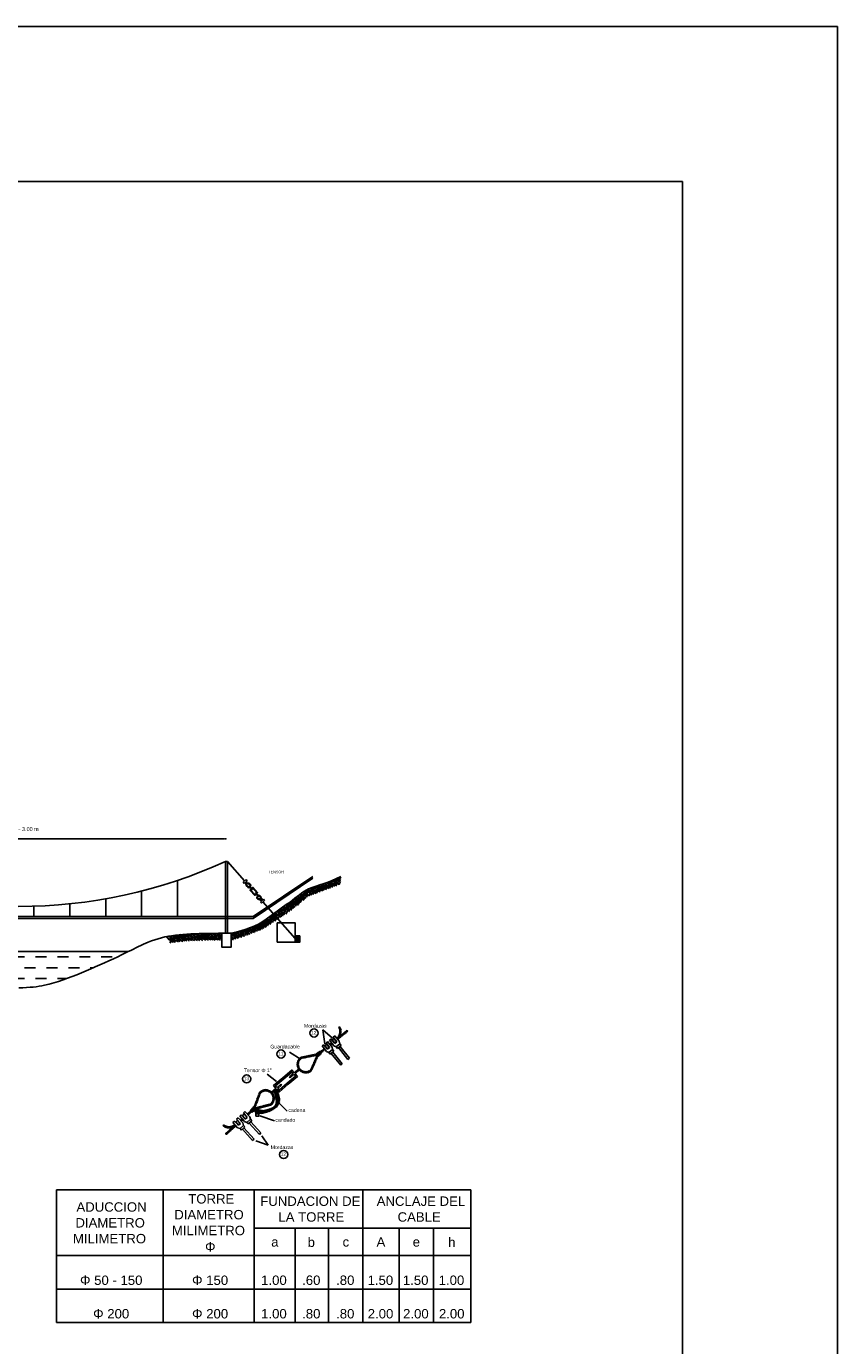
# Model space of a CAD drawing. Header units: metres. Extents: x 2644 to 4131, y 3282 to 4383.
# Tile 35 of 53: x 3026 to 3037, y 4366 to 4383. Entities that reach past the tile are written whole.
import ezdxf

# ---------------------------------------------------------------- set-up
doc = ezdxf.new("R2010")
doc.units = ezdxf.units.M
doc.layers.add('Dibujo', color=7, linetype='Continuous')
doc.styles.get("Standard").update_dxf_attribs({"font": 'arial.ttf'})
doc.dimstyles.new('gestion', dxfattribs={"dimscale": 0, "dimtxt": 0.025, "dimasz": 0.025, "dimexe": 0.02, "dimexo": 0.07, "dimgap": 0.01, "dimtad": 2, "dimtih": 1, "dimtoh": 1, "dimzin": 0, "dimdsep": 46, "dimtxsty": 'Standard', "dimblk": 'DOT', "dimcen": 0, "dimse1": 1, "dimse2": 1, "dimadec": 0, "dimazin": 0, "dimtm": 1e-09, "dimtfac": 1, "dimtix": 1, "dimtmove": 1, "dimatfit": 0, "dimldrblk": 'DOTSMALL', "dimfxl": 1, "dimtolj": 1, "dimtzin": 0, "dimarcsym": 2})

# ---------------------------------------------------------------- blocks, each defined once
blk = doc.blocks.new('_Dot')
at = {"color": 0, "linetype": 'ByBlock', "lineweight": -2}
blk.add_line((-0.5, 0), (-1, 0), dxfattribs=at)
at = {"color": 0, "linetype": 'ByBlock', "const_width": 0.5}
blk.add_lwpolyline([(-0.25, 0, 1), (0.25, 0, 1)], format="xyb", close=True, dxfattribs=at)
blk = doc.blocks.new('*D425')
at = {"color": 0, "lineweight": -2, "transparency": 16777216}
blk.add_line((3023.584, 4372.492), (3028.869, 4372.492), dxfattribs=at)
at = {"layer": 'Defpoints', "color": 0, "transparency": 16777216}
for p in [(3028.894, 4372.492), (3023.559, 4371.491), (3028.894, 4371.491)]:
    blk.add_point(p, dxfattribs=at)
at = {"color": 0, "lineweight": -2, "transparency": 16777216, "xscale": 0.025, "yscale": 0.025, "zscale": 0.025, "rotation": 180}
blk.add_blockref('_Dot', (3023.559, 4372.492), dxfattribs=at)
at = {"color": 0, "lineweight": -2, "transparency": 16777216, "xscale": 0.025, "yscale": 0.025, "zscale": 0.025}
blk.add_blockref('_Dot', (3028.894, 4372.492), dxfattribs=at)
at = {"color": 0, "transparency": 16777216, "insert": (3026.227, 4372.618), "char_height": 0.05, "attachment_point": 5}
blk.add_mtext('\\A1; 50.00 +- 3.00 m', dxfattribs=at)
blk = doc.blocks.new('_DotSmall')
at = {"color": 0, "linetype": 'ByBlock', "const_width": 0.5}
blk.add_lwpolyline([(-0.0625, 0, 1), (0.0625, 0, 1)], format="xyb", close=True, dxfattribs=at)

msp = doc.modelspace()

# ---------------------------------------------------------------- hatches: boundary and pattern name
at = {"transparency": 33554687}
h = msp.add_hatch(dxfattribs=at)
h.set_pattern_fill('EARTH', color=256, scale=0.008891, angle=241)
h.set_pattern_definition([(241, (2103.495723, 3354.448773), (0.0220079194, -0.0767507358), [0.056458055, -0.056458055]), (241, (2103.51424, 3354.43851), (0.0220079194, -0.0767507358), [0.056458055, -0.056458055]), (241, (2103.53276, 3354.428244), (0.0220079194, -0.0767507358), [0.056458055, -0.056458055]), (331, (2103.53551, 3354.41865), (0.0767507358, 0.0220079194), [0.056458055, -0.056458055]), (331, (2103.525245, 3354.400133), (0.0767507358, 0.0220079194), [0.056458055, -0.056458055]), (331, (2103.51498, 3354.381616), (0.0767507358, 0.0220079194), [0.056458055, -0.056458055])])
h.paths.add_polyline_path([(3030.063, 4371.791), (3030.064, 4371.791), (3030.065, 4371.792)], flags=16)
h.paths.add_polyline_path([(3030.073, 4371.795), (3030.074, 4371.795), (3030.075, 4371.796)], flags=17)
h.paths.add_polyline_path([(3030.076, 4371.796), (3030.077, 4371.796), (3030.078, 4371.797)], flags=17)
h.paths.add_polyline_path([(3030.07, 4371.794), (3030.071, 4371.794), (3030.071, 4371.794)], flags=17)
h.paths.add_polyline_path([(3030.079, 4371.797), (3030.08, 4371.798), (3030.081, 4371.798)], flags=17)
h.paths.add_polyline_path([(3030.022, 4371.774), (3030.023, 4371.774), (3030.068, 4371.793)], flags=16)
h.paths.add_polyline_path([(3030.226, 4371.851), (3030.107, 4371.809), (3030.022, 4371.774), (3030.023, 4371.774), (3030.021, 4371.774), (3030.019, 4371.773), (3030.018, 4371.772), (3030.016, 4371.771), (3030.014, 4371.771), (3030.013, 4371.77), (3030.011, 4371.769), (3030.009, 4371.769), (3030.008, 4371.768), (3030.006, 4371.767), (3030.004, 4371.766), (3030.003, 4371.766), (3030.001, 4371.765), (3029.999, 4371.764), (3029.998, 4371.763), (3029.996, 4371.763), (3029.994, 4371.762), (3029.993, 4371.762), (3029.991, 4371.761), (3029.99, 4371.761), (3029.988, 4371.76), (3029.987, 4371.76), (3029.985, 4371.759), (3029.984, 4371.759), (3029.982, 4371.759), (3029.981, 4371.759), (3029.979, 4371.758), (3029.978, 4371.758), (3029.977, 4371.758), (3029.975, 4371.758), (3029.974, 4371.758), (3029.972, 4371.758), (3029.971, 4371.758), (3029.97, 4371.758), (3029.968, 4371.758), (3029.967, 4371.758), (3029.966, 4371.758), (3029.964, 4371.758), (3029.963, 4371.758), (3029.963, 4371.758), (3029.963, 4371.847), (3029.964, 4371.847), (3029.966, 4371.848), (3029.967, 4371.848), (3029.969, 4371.849), (3029.97, 4371.85), (3029.972, 4371.85), (3029.973, 4371.851), (3029.975, 4371.851), (3029.976, 4371.852), (3029.978, 4371.852), (3029.979, 4371.853), (3029.98, 4371.854), (3029.982, 4371.854), (3029.983, 4371.855), (3029.985, 4371.855), (3029.986, 4371.856), (3029.988, 4371.856), (3029.989, 4371.857), (3029.991, 4371.857), (3029.992, 4371.858), (3029.994, 4371.859), (3029.995, 4371.859), (3029.997, 4371.86), (3029.999, 4371.86), (3030, 4371.861), (3030.002, 4371.861), (3030.003, 4371.862), (3030.005, 4371.862), (3030.006, 4371.863), (3030.008, 4371.864), (3030.009, 4371.864), (3030.011, 4371.865), (3030.012, 4371.865), (3030.014, 4371.866), (3030.015, 4371.866), (3030.017, 4371.867), (3030.018, 4371.867), (3030.02, 4371.868), (3030.021, 4371.868), (3030.023, 4371.869), (3030.024, 4371.87), (3030.026, 4371.87), (3030.028, 4371.871), (3030.029, 4371.871), (3030.031, 4371.872), (3030.032, 4371.872), (3030.034, 4371.873), (3030.035, 4371.873), (3030.037, 4371.874), (3030.038, 4371.874), (3030.04, 4371.875), (3030.041, 4371.875), (3030.043, 4371.876), (3030.045, 4371.877), (3030.046, 4371.877), (3030.048, 4371.878), (3030.049, 4371.878), (3030.051, 4371.879), (3030.052, 4371.879), (3030.054, 4371.88), (3030.056, 4371.88), (3030.057, 4371.881), (3030.059, 4371.881), (3030.06, 4371.882), (3030.062, 4371.882), (3030.063, 4371.883), (3030.065, 4371.883), (3030.067, 4371.884), (3030.068, 4371.884), (3030.07, 4371.885), (3030.071, 4371.886), (3030.073, 4371.886), (3030.074, 4371.887), (3030.076, 4371.887), (3030.078, 4371.888), (3030.079, 4371.888), (3030.081, 4371.889), (3030.082, 4371.889), (3030.084, 4371.89), (3030.086, 4371.89), (3030.087, 4371.891), (3030.089, 4371.891), (3030.09, 4371.892), (3030.092, 4371.892), (3030.094, 4371.893), (3030.095, 4371.894), (3030.097, 4371.894), (3030.098, 4371.895), (3030.1, 4371.895), (3030.102, 4371.896), (3030.103, 4371.896), (3030.105, 4371.897), (3030.106, 4371.897), (3030.108, 4371.898), (3030.11, 4371.898), (3030.111, 4371.899), (3030.113, 4371.899), (3030.115, 4371.9), (3030.116, 4371.901), (3030.118, 4371.901), (3030.119, 4371.902), (3030.121, 4371.902), (3030.123, 4371.903), (3030.124, 4371.903), (3030.126, 4371.904), (3030.127, 4371.904), (3030.129, 4371.905), (3030.131, 4371.905), (3030.132, 4371.906), (3030.134, 4371.906), (3030.136, 4371.907), (3030.137, 4371.908), (3030.139, 4371.908), (3030.14, 4371.909), (3030.142, 4371.909), (3030.144, 4371.91), (3030.145, 4371.91), (3030.147, 4371.911), (3030.149, 4371.911), (3030.15, 4371.912), (3030.152, 4371.913), (3030.154, 4371.913), (3030.155, 4371.914), (3030.157, 4371.914), (3030.158, 4371.915), (3030.16, 4371.915), (3030.162, 4371.916), (3030.163, 4371.917), (3030.165, 4371.917), (3030.167, 4371.918), (3030.168, 4371.918), (3030.17, 4371.919), (3030.172, 4371.919), (3030.173, 4371.92), (3030.175, 4371.921), (3030.177, 4371.921), (3030.178, 4371.922), (3030.18, 4371.922), (3030.182, 4371.923), (3030.183, 4371.923), (3030.185, 4371.924), (3030.187, 4371.925), (3030.188, 4371.925), (3030.19, 4371.926), (3030.192, 4371.926), (3030.193, 4371.927), (3030.195, 4371.928), (3030.196, 4371.928), (3030.198, 4371.929), (3030.2, 4371.929), (3030.201, 4371.93), (3030.203, 4371.931), (3030.205, 4371.931), (3030.206, 4371.932), (3030.208, 4371.932), (3030.21, 4371.933), (3030.211, 4371.934), (3030.213, 4371.934), (3030.215, 4371.935), (3030.216, 4371.935), (3030.218, 4371.936), (3030.22, 4371.937), (3030.221, 4371.937), (3030.223, 4371.938), (3030.225, 4371.939), (3030.226, 4371.939), (3030.228, 4371.94), (3030.23, 4371.941), (3030.232, 4371.941), (3030.233, 4371.942), (3030.235, 4371.942), (3030.237, 4371.943), (3030.238, 4371.944), (3030.24, 4371.944), (3030.242, 4371.945), (3030.243, 4371.946), (3030.245, 4371.946), (3030.247, 4371.947), (3030.248, 4371.948), (3030.25, 4371.948), (3030.252, 4371.949), (3030.253, 4371.95), (3030.255, 4371.95), (3030.257, 4371.951), (3030.258, 4371.952), (3030.26, 4371.952), (3030.262, 4371.953), (3030.263, 4371.954), (3030.265, 4371.954), (3030.267, 4371.955), (3030.268, 4371.956), (3030.27, 4371.956), (3030.272, 4371.957), (3030.273, 4371.958), (3030.275, 4371.959), (3030.277, 4371.959), (3030.279, 4371.96), (3030.28, 4371.961), (3030.282, 4371.961), (3030.284, 4371.962), (3030.285, 4371.963), (3030.287, 4371.964), (3030.289, 4371.964), (3030.29, 4371.965), (3030.292, 4371.966), (3030.294, 4371.966), (3030.295, 4371.967), (3030.297, 4371.968), (3030.299, 4371.969), (3030.3, 4371.969), (3030.302, 4371.97), (3030.304, 4371.971), (3030.306, 4371.972), (3030.307, 4371.972), (3030.309, 4371.973), (3030.311, 4371.974), (3030.312, 4371.975), (3030.314, 4371.976), (3030.316, 4371.976), (3030.317, 4371.977), (3030.319, 4371.978), (3030.321, 4371.979), (3030.322, 4371.979), (3030.324, 4371.98), (3030.326, 4371.981), (3030.328, 4371.982), (3030.329, 4371.983), (3030.331, 4371.983), (3030.333, 4371.984), (3030.334, 4371.985), (3030.336, 4371.986), (3030.338, 4371.987), (3030.339, 4371.987), (3030.341, 4371.988), (3030.343, 4371.989), (3030.344, 4371.99), (3030.346, 4371.991), (3030.348, 4371.992), (3030.35, 4371.992), (3030.351, 4371.993), (3030.353, 4371.994), (3030.355, 4371.995), (3030.356, 4371.996), (3030.358, 4371.997), (3030.36, 4371.998), (3030.361, 4371.998), (3030.363, 4371.999), (3030.365, 4372), (3030.366, 4372.001), (3030.368, 4372.002), (3030.37, 4372.003), (3030.371, 4372.004), (3030.373, 4372.005), (3030.375, 4372.006), (3030.377, 4372.007), (3030.378, 4372.007), (3030.378, 4371.913), (3030.376, 4371.912), (3030.374, 4371.911), (3030.372, 4371.911), (3030.371, 4371.91), (3030.369, 4371.909), (3030.367, 4371.908), (3030.365, 4371.907), (3030.363, 4371.906), (3030.362, 4371.906), (3030.36, 4371.905), (3030.358, 4371.904), (3030.356, 4371.903), (3030.355, 4371.902), (3030.353, 4371.902), (3030.351, 4371.901), (3030.349, 4371.9), (3030.348, 4371.899), (3030.346, 4371.898), (3030.344, 4371.898), (3030.342, 4371.897), (3030.341, 4371.896), (3030.339, 4371.895), (3030.337, 4371.895), (3030.335, 4371.894), (3030.334, 4371.893), (3030.332, 4371.892), (3030.33, 4371.892), (3030.328, 4371.891), (3030.327, 4371.89), (3030.325, 4371.889), (3030.323, 4371.889), (3030.322, 4371.888), (3030.32, 4371.887), (3030.318, 4371.886), (3030.316, 4371.886), (3030.315, 4371.885), (3030.313, 4371.884), (3030.311, 4371.884), (3030.31, 4371.883), (3030.308, 4371.882), (3030.306, 4371.882), (3030.305, 4371.881), (3030.303, 4371.88), (3030.301, 4371.879), (3030.299, 4371.879), (3030.298, 4371.878), (3030.296, 4371.877), (3030.294, 4371.877), (3030.293, 4371.876), (3030.291, 4371.875), (3030.289, 4371.875), (3030.288, 4371.874), (3030.286, 4371.873), (3030.284, 4371.873), (3030.283, 4371.872), (3030.281, 4371.871), (3030.279, 4371.871), (3030.278, 4371.87), (3030.276, 4371.869), (3030.274, 4371.869), (3030.273, 4371.868), (3030.271, 4371.868), (3030.269, 4371.867), (3030.268, 4371.866), (3030.266, 4371.866), (3030.265, 4371.865), (3030.263, 4371.864), (3030.261, 4371.864), (3030.26, 4371.863), (3030.258, 4371.863), (3030.256, 4371.862), (3030.255, 4371.861), (3030.253, 4371.861), (3030.251, 4371.86), (3030.25, 4371.859), (3030.248, 4371.859), (3030.247, 4371.858), (3030.245, 4371.858), (3030.243, 4371.857), (3030.242, 4371.856), (3030.24, 4371.856), (3030.238, 4371.855), (3030.237, 4371.855), (3030.235, 4371.854), (3030.234, 4371.853), (3030.232, 4371.853), (3030.23, 4371.852), (3030.229, 4371.852), (3030.227, 4371.851)])
h = msp.add_hatch(dxfattribs=at)
h.set_pattern_fill('EARTH', color=256, scale=0.008891, angle=241)
h.set_pattern_definition([(241, (2103.495723, 3354.13065), (0.0220079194, -0.0767507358), [0.056458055, -0.056458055]), (241, (2103.51424, 3354.120384), (0.0220079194, -0.0767507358), [0.056458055, -0.056458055]), (241, (2103.53276, 3354.11012), (0.0220079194, -0.0767507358), [0.056458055, -0.056458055]), (331, (2103.53551, 3354.100526), (0.0767507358, 0.0220079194), [0.056458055, -0.056458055]), (331, (2103.525245, 3354.08201), (0.0767507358, 0.0220079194), [0.056458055, -0.056458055]), (331, (2103.51498, 3354.06349), (0.0767507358, 0.0220079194), [0.056458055, -0.056458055])])
edge = h.paths.add_edge_path()
edge.add_spline(control_points=[(3028.967, 4371.275), (3029.18, 4371.331), (3029.37, 4371.396), (3029.484, 4371.499), (3029.963, 4371.847)], knot_values=[0.391055, 0.391055, 0.391055, 0.391055, 0.816754, 1.425699, 1.425699, 1.425699, 1.425699], degree=3, periodic=0)
edge.add_line((3029.963, 4371.847), (3029.965, 4371.76))
edge.add_spline(control_points=[(3029.965, 4371.76), (3029.894, 4371.694), (3029.761, 4371.583), (3029.469, 4371.394), (3029.392, 4371.333), (3029.238, 4371.276), (3029.133, 4371.233), (3028.984, 4371.189)], knot_values=[0.391202, 0.391202, 0.391202, 0.391202, 0.592546, 0.592546, 0.995527, 0.995527, 1.425699, 1.425699, 1.425699, 1.425699], degree=3, periodic=0)
edge.add_line((3028.967, 4371.183), (3028.967, 4371.275))
h = msp.add_hatch(dxfattribs=at)
h.set_pattern_fill('EARTH', color=256, scale=0.008891, angle=241)
h.set_pattern_definition([(241, (2103.49479, 3353.880333), (0.0220079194, -0.0767507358), [0.056458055, -0.056458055]), (241, (2103.51331, 3353.87007), (0.0220079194, -0.0767507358), [0.056458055, -0.056458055]), (241, (2103.531825, 3353.859804), (0.0220079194, -0.0767507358), [0.056458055, -0.056458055]), (331, (2103.534576, 3353.85021), (0.0767507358, 0.0220079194), [0.056458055, -0.056458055]), (331, (2103.52431, 3353.831693), (0.0767507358, 0.0220079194), [0.056458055, -0.056458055]), (331, (2103.51405, 3353.813176), (0.0767507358, 0.0220079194), [0.056458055, -0.056458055])])
edge = h.paths.add_edge_path()
edge.add_spline(control_points=[(3028.129, 4371.231), (3028.167, 4371.239), (3028.325, 4371.265), (3028.559, 4371.272), (3028.785, 4371.274), (3028.845, 4371.275)], knot_values=[1.649805, 1.649805, 1.649805, 1.649805, 1.976795, 2.976795, 3.32699, 3.32699, 3.32699, 3.32699], degree=3, periodic=0)
edge.add_line((3028.845, 4371.275), (3028.845, 4371.186))
edge.add_spline(control_points=[(3028.845, 4371.186), (3028.755, 4371.185), (3028.67, 4371.185), (3028.511, 4371.181), (3028.438, 4371.178), (3028.302, 4371.168), (3028.241, 4371.161), (3028.182, 4371.151), (3028.181, 4371.151), (3028.18, 4371.15)], knot_values=[1.650847, 1.650847, 1.650847, 1.650847, 2.174145, 2.174145, 2.698486, 2.698486, 3.216199, 3.216199, 3.22529, 3.22529, 3.22529, 3.22529], degree=3, periodic=0)
edge.add_line((3028.18, 4371.15), (3028.129, 4371.231))
at = {"transparency": 33554531}
h = msp.add_hatch(dxfattribs=at)
h.set_pattern_fill('ANSI31', color=256, scale=0.003682)
h.set_pattern_definition([(45, (-739.733572, 156.302801), (-0.008266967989, 0.008266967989), [])])
h.paths.add_polyline_path([(3029.853, 4371.161), (3029.792, 4371.161), (3029.792, 4371.241), (3029.853, 4371.241)])
h = msp.add_hatch()
h.set_pattern_fill('DASH', color=256, scale=0.044455, angle=180)
h.set_pattern_definition([(180, (2103.49479, 3353.88033), (-0.141145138, -0.141145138), [0.141145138, -0.141145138])])
edge = h.paths.add_edge_path()
edge.add_spline(control_points=[(3026.226, 4370.572), (3026.373, 4370.575), (3026.636, 4370.605), (3027.029, 4370.761), (3027.408, 4370.925), (3027.592, 4371.017), (3027.635, 4371.038)], knot_values=[4.68403, 4.68403, 4.68403, 4.68403, 5.234078, 6.234078, 7.234078, 7.550048, 7.550048, 7.550048, 7.550048], degree=3, periodic=0)
edge.add_line((3027.635, 4371.038), (3024.816, 4371.038))
edge.add_spline(control_points=[(3024.816, 4371.038), (3024.859, 4371.017), (3025.043, 4370.925), (3025.423, 4370.761), (3025.816, 4370.605), (3026.078, 4370.575), (3026.226, 4370.572)], knot_values=[4.68403, 4.68403, 4.68403, 4.68403, 5, 6, 7, 7.550048, 7.550048, 7.550048, 7.550048], degree=3, periodic=0)

# ---------------------------------------------------------------- linework, layer by layer
for p, q in [((3028.894, 4371.275), (3028.894, 4372.201)), ((3028.894, 4372.201), (3028.918, 4372.201)), ((3028.918, 4371.275), (3028.918, 4372.201)), ((3028.918, 4372.201), (3029.139, 4371.949)), ((3029.25, 4371.491), (3030.02, 4372.009)), ((3028.272, 4371.491), (3028.272, 4371.956)), ((3029.12, 4371.932), (3029.159, 4371.967)), ((3029.133, 4371.917), (3029.12, 4371.932)), ((3029.172, 4371.952), (3029.133, 4371.917)), ((3029.159, 4371.967), (3029.172, 4371.952)), ((3029.201, 4371.871), (3029.224, 4371.847)), ((3029.21, 4371.872), (3029.229, 4371.852)), ((3029.23, 4371.841), (3029.236, 4371.833)), ((3029.235, 4371.845), (3029.242, 4371.838)), ((3029.25, 4371.467), (3030.02, 4371.985)), ((3026.885, 4371.491), (3026.885, 4371.655)), ((3027.347, 4371.491), (3027.347, 4371.72)), ((3027.809, 4371.491), (3027.809, 4371.819)), ((3029.279, 4371.785), (3029.273, 4371.792)), ((3029.285, 4371.79), (3029.278, 4371.797)), ((3029.304, 4371.758), (3029.285, 4371.778)), ((3029.313, 4371.759), (3029.291, 4371.783)), ((3029.342, 4371.678), (3029.381, 4371.713)), ((3029.356, 4371.664), (3029.342, 4371.678)), ((3029.394, 4371.698), (3029.356, 4371.664)), ((3029.375, 4371.681), (3029.792, 4371.206)), ((3029.381, 4371.713), (3029.394, 4371.698)), ((3023.204, 4371.491), (3029.25, 4371.491)), ((3026.422, 4371.491), (3026.422, 4371.624)), ((3023.204, 4371.467), (3029.25, 4371.467)), ((3024.816, 4371.038), (3027.635, 4371.038)), ((3030.175, 4369.849), (3030.148, 4370.032)), ((3030.148, 4370.032), (3030.272, 4369.922)), ((3030.302, 4369.953), (3030.283, 4369.937)), ((3030.302, 4369.953), (3030.36, 4369.884)), ((3030.159, 4369.838), (3030.14, 4369.823)), ((3030.14, 4369.823), (3030.195, 4369.751)), ((3030.159, 4369.838), (3030.208, 4369.781)), ((3030.195, 4369.845), (3030.175, 4369.829)), ((3030.211, 4369.783), (3030.175, 4369.829)), ((3030.209, 4369.878), (3030.19, 4369.863)), ((3030.19, 4369.863), (3030.235, 4369.802)), ((3030.195, 4369.845), (3030.232, 4369.8)), ((3030.235, 4369.802), (3030.208, 4369.781)), ((3030.209, 4369.878), (3030.267, 4369.809)), ((3030.252, 4369.913), (3030.233, 4369.897)), ((3030.233, 4369.897), (3030.288, 4369.825)), ((3030.252, 4369.913), (3030.301, 4369.856)), ((3030.267, 4369.809), (3030.274, 4369.775)), ((3030.288, 4369.919), (3030.268, 4369.903)), ((3030.304, 4369.858), (3030.268, 4369.903)), ((3030.283, 4369.937), (3030.328, 4369.877)), ((3030.288, 4369.919), (3030.324, 4369.874)), ((3030.288, 4369.825), (3030.32, 4369.811)), ((3030.328, 4369.877), (3030.301, 4369.856)), ((3030.367, 4369.849), (3030.32, 4369.811)), ((3030.32, 4369.811), (3030.336, 4369.791)), ((3030.336, 4369.791), (3030.383, 4369.829)), ((3030.472, 4369.649), (3030.349, 4369.802)), ((3030.36, 4369.884), (3030.367, 4369.849)), ((3030.367, 4369.849), (3030.383, 4369.829)), ((3030.369, 4369.818), (3030.492, 4369.665)), ((3029.718, 4369.743), (3029.87, 4369.647)), ((3030.195, 4369.751), (3030.227, 4369.737)), ((3030.274, 4369.775), (3030.227, 4369.737)), ((3030.227, 4369.737), (3030.243, 4369.717)), ((3030.243, 4369.717), (3030.29, 4369.754)), ((3030.379, 4369.575), (3030.256, 4369.727)), ((3030.274, 4369.775), (3030.29, 4369.754)), ((3030.277, 4369.743), (3030.399, 4369.591)), ((3030.472, 4369.649), (3030.492, 4369.665)), ((3029.429, 4369.459), (3029.551, 4369.363)), ((3029.766, 4369.464), (3029.718, 4369.423)), ((3029.776, 4369.453), (3029.728, 4369.412)), ((3029.78, 4369.476), (3029.841, 4369.528)), ((3029.841, 4369.528), (3029.79, 4369.485)), ((3029.79, 4369.465), (3029.85, 4369.517)), ((3029.846, 4369.513), (3029.799, 4369.473)), ((3030.379, 4369.575), (3030.399, 4369.591)), ((3029.543, 4369.275), (3029.482, 4369.224)), ((3029.557, 4369.287), (3029.606, 4369.328)), ((3029.567, 4369.276), (3029.615, 4369.317)), ((3029.606, 4369.328), (3029.615, 4369.317)), ((3029.718, 4369.423), (3029.728, 4369.412)), ((3029.482, 4369.224), (3029.534, 4369.267)), ((3029.553, 4369.264), (3029.492, 4369.212)), ((3029.496, 4369.216), (3029.543, 4369.256)), ((3029.077, 4368.917), (3029.096, 4368.934)), ((3029.096, 4368.934), (3029.148, 4368.879)), ((3029.112, 4368.925), (3029.132, 4368.943)), ((3029.125, 4368.96), (3029.143, 4368.976)), ((3029.125, 4368.96), (3029.173, 4368.902)), ((3029.17, 4368.9), (3029.132, 4368.943)), ((3029.143, 4368.976), (3029.205, 4368.911)), ((3029.285, 4368.917), (3029.285, 4368.959)), ((3029.285, 4368.947), (3029.322, 4368.947)), ((3029.322, 4368.959), (3029.322, 4368.917)), ((3029.69, 4368.984), (3029.587, 4369.08)), ((3028.988, 4368.837), (3029.007, 4368.854)), ((3028.988, 4368.837), (3029.047, 4368.769)), ((3029.007, 4368.854), (3029.059, 4368.8)), ((3029.024, 4368.846), (3029.043, 4368.863)), ((3029.024, 4368.846), (3029.062, 4368.803)), ((3029.036, 4368.88), (3029.055, 4368.897)), ((3029.036, 4368.88), (3029.084, 4368.823)), ((3029.082, 4368.82), (3029.043, 4368.863)), ((3029.047, 4368.769), (3029.08, 4368.757)), ((3029.055, 4368.897), (3029.116, 4368.831)), ((3029.059, 4368.8), (3029.084, 4368.823)), ((3029.077, 4368.917), (3029.136, 4368.848)), ((3029.08, 4368.757), (3029.125, 4368.797)), ((3029.142, 4368.778), (3029.097, 4368.738)), ((3029.112, 4368.925), (3029.151, 4368.882)), ((3029.116, 4368.831), (3029.125, 4368.797)), ((3029.125, 4368.797), (3029.142, 4368.778)), ((3029.261, 4368.621), (3029.13, 4368.767)), ((3029.136, 4368.848), (3029.169, 4368.836)), ((3029.148, 4368.879), (3029.173, 4368.902)), ((3029.169, 4368.836), (3029.214, 4368.877)), ((3029.169, 4368.836), (3029.186, 4368.817)), ((3029.231, 4368.857), (3029.186, 4368.817)), ((3029.199, 4368.829), (3029.33, 4368.683)), ((3029.205, 4368.911), (3029.214, 4368.877)), ((3029.214, 4368.877), (3029.231, 4368.857)), ((3029.349, 4368.701), (3029.218, 4368.846)), ((3029.322, 4368.917), (3029.285, 4368.917)), ((3029.526, 4368.858), (3029.334, 4368.921)), ((3029.08, 4368.757), (3029.097, 4368.738)), ((3029.11, 4368.749), (3029.241, 4368.604)), ((3029.261, 4368.621), (3029.241, 4368.604)), ((3029.444, 4368.545), (3029.283, 4368.601)), ((3029.349, 4368.701), (3029.33, 4368.683)), ((3029.36, 4368.663), (3029.444, 4368.545))]:
    msp.add_line(p, q)
at = {"color": 7, "lineweight": 0}
msp.add_line((3027.635, 4371.038), (3024.816, 4371.038), dxfattribs=at)
at = {"color": 0}
for p, q in [((3026.712, 4367.966), (3032.056, 4367.966)), ((3026.712, 4367.966), (3026.712, 4366.257)), ((3028.087, 4367.966), (3028.087, 4366.257)), ((3029.262, 4367.966), (3029.262, 4366.257)), ((3030.665, 4367.966), (3030.665, 4366.257)), ((3032.056, 4367.966), (3032.056, 4367.473)), ((3029.262, 4367.473), (3032.056, 4367.473)), ((3029.79, 4367.473), (3029.79, 4366.257)), ((3030.222, 4367.473), (3030.222, 4366.257)), ((3031.133, 4367.473), (3031.133, 4366.257)), ((3031.576, 4367.473), (3031.576, 4366.257)), ((3032.056, 4367.473), (3032.056, 4366.257)), ((3026.712, 4367.12), (3032.056, 4367.12)), ((3026.712, 4366.688), (3032.056, 4366.688)), ((3026.712, 4366.257), (3032.056, 4366.257))]:
    msp.add_line(p, q, dxfattribs=at)
for points in [[(3029.224, 4371.847), (3029.207, 4371.832), (3029.269, 4371.763), (3029.285, 4371.778)], [(3029.23, 4371.841), (3029.219, 4371.831), (3029.269, 4371.776), (3029.279, 4371.785)], [(3029.291, 4371.783), (3029.307, 4371.798), (3029.246, 4371.867), (3029.229, 4371.852)], [(3029.285, 4371.79), (3029.295, 4371.799), (3029.245, 4371.854), (3029.235, 4371.845)], [(3029.242, 4371.838), (3029.236, 4371.833)], [(3029.273, 4371.792), (3029.278, 4371.797)], [(3029.561, 4371.161), (3029.638, 4371.161), (3029.792, 4371.161), (3029.792, 4371.409), (3029.638, 4371.409)], [(3029.792, 4371.241), (3029.792, 4371.409), (3029.561, 4371.409), (3029.561, 4371.241), (3029.561, 4371.161)], [(3029.78, 4369.476), (3029.75, 4369.512), (3029.632, 4369.411)], [(3029.766, 4369.464), (3029.748, 4369.486), (3029.643, 4369.397)], [(3029.689, 4369.343), (3029.794, 4369.432), (3029.776, 4369.453)], [(3029.701, 4369.329), (3029.82, 4369.43), (3029.79, 4369.465)], [(3029.543, 4369.275), (3029.513, 4369.311), (3029.632, 4369.411)], [(3029.557, 4369.287), (3029.539, 4369.309), (3029.643, 4369.397)], [(3029.701, 4369.329), (3029.583, 4369.229), (3029.553, 4369.264)], [(3029.689, 4369.343), (3029.585, 4369.254), (3029.567, 4369.276)]]:
    msp.add_lwpolyline(points)
for points in [[(3028.967, 4371.275), (3028.845, 4371.275), (3028.845, 4371.096), (3028.967, 4371.096)], [(3029.853, 4371.241), (3029.792, 4371.241), (3029.792, 4371.161), (3029.853, 4371.161)]]:
    msp.add_lwpolyline(points, close=True)
for centre, radius in [((3029.157, 4371.93), 0.00582), ((3029.16, 4371.907), 0.00582), ((3029.164, 4371.897), 0.00582), ((3029.167, 4371.925), 0.00582), ((3029.168, 4371.886), 0.00582), ((3029.168, 4371.886), 0.00582), ((3029.168, 4371.886), 0.00582), ((3029.168, 4371.886), 0.00582), ((3029.177, 4371.919), 0.00582), ((3029.177, 4371.879), 0.00582), ((3029.177, 4371.879), 0.00582), ((3029.177, 4371.879), 0.00582), ((3029.177, 4371.879), 0.00582), ((3029.186, 4371.871), 0.00582), ((3029.188, 4371.917), 0.00582), ((3029.188, 4371.917), 0.00582), ((3029.188, 4371.917), 0.00582), ((3029.199, 4371.913), 0.00582), ((3029.199, 4371.913), 0.00582), ((3029.199, 4371.913), 0.00582), ((3029.199, 4371.913), 0.00582), ((3029.208, 4371.905), 0.00582), ((3029.208, 4371.905), 0.00582), ((3029.208, 4371.905), 0.00582), ((3029.21, 4371.886), 0.00582), ((3029.21, 4371.886), 0.00582), ((3029.21, 4371.886), 0.00582), ((3029.215, 4371.896), 0.00582), ((3029.215, 4371.896), 0.00582), ((3029.215, 4371.896), 0.00582), ((3029.215, 4371.896), 0.00582), ((3029.299, 4371.734), 0.00582), ((3029.299, 4371.734), 0.00582), ((3029.299, 4371.734), 0.00582), ((3029.299, 4371.734), 0.00582), ((3029.304, 4371.744), 0.00582), ((3029.304, 4371.744), 0.00582), ((3029.304, 4371.744), 0.00582), ((3029.307, 4371.725), 0.00582), ((3029.307, 4371.725), 0.00582), ((3029.307, 4371.725), 0.00582), ((3029.315, 4371.717), 0.00582), ((3029.315, 4371.717), 0.00582), ((3029.315, 4371.717), 0.00582), ((3029.315, 4371.717), 0.00582), ((3029.326, 4371.714), 0.00582), ((3029.326, 4371.714), 0.00582), ((3029.326, 4371.714), 0.00582), ((3029.328, 4371.759), 0.00582), ((3029.337, 4371.752), 0.00582), ((3029.337, 4371.711), 0.00582), ((3029.346, 4371.744), 0.00582), ((3029.346, 4371.744), 0.00582), ((3029.346, 4371.744), 0.00582), ((3029.346, 4371.744), 0.00582), ((3029.348, 4371.705), 0.00582), ((3029.35, 4371.733), 0.00582), ((3029.355, 4371.723), 0.00582), ((3029.358, 4371.7), 0.00582), ((3030.034, 4369.989), 0.0526), ((3030.363, 4370.06), 0.00851), ((3030.364, 4369.962), 0.00851), ((3030.369, 4370.044), 0.00851), ((3030.37, 4369.978), 0.00851), ((3030.374, 4369.994), 0.00851), ((3030.375, 4370.028), 0.00851), ((3030.375, 4370.011), 0.00851), ((3030.38, 4369.949), 0.00851), ((3030.393, 4369.96), 0.00851), ((3030.406, 4369.97), 0.00851), ((3030.42, 4369.981), 0.00851), ((3030.433, 4369.991), 0.00851), ((3030.446, 4370.002), 0.00851), ((3030.46, 4370.013), 0.00851), ((3030.353, 4369.928), 0.00851), ((3030.367, 4369.938), 0.00851), ((3029.609, 4369.718), 0.0526), ((3029.826, 4369.602), 0.00851), ((3029.83, 4369.618), 0.00851), ((3029.836, 4369.634), 0.00851), ((3029.845, 4369.648), 0.00851), ((3029.856, 4369.661), 0.00851), ((3029.871, 4369.67), 0.00851), ((3029.887, 4369.674), 0.00851), ((3029.904, 4369.677), 0.00851), ((3029.921, 4369.68), 0.00851), ((3029.937, 4369.684), 0.00851), ((3029.954, 4369.687), 0.00851), ((3029.971, 4369.69), 0.00851), ((3029.987, 4369.694), 0.00851), ((3030.004, 4369.697), 0.00851), ((3030.021, 4369.7), 0.00851), ((3030.037, 4369.704), 0.00851), ((3030.039, 4369.606), 0.00851), ((3030.046, 4369.621), 0.00851), ((3030.053, 4369.637), 0.00851), ((3030.054, 4369.707), 0.00851), ((3030.059, 4369.652), 0.00851), ((3030.066, 4369.668), 0.00851), ((3030.068, 4369.716), 0.00851), ((3030.073, 4369.683), 0.00851), ((3030.083, 4369.726), 0.00851), ((3030.085, 4369.695), 0.00851), ((3030.097, 4369.735), 0.00851), ((3030.098, 4369.707), 0.00851), ((3030.11, 4369.719), 0.00851), ((3030.111, 4369.745), 0.00851), ((3030.122, 4369.731), 0.00851), ((3030.128, 4369.747), 0.00851), ((3030.141, 4369.757), 0.00851), ((3030.154, 4369.768), 0.00851), ((3029.165, 4369.398), 0.0526), ((3029.825, 4369.585), 0.00851), ((3029.826, 4369.568), 0.00851), ((3029.831, 4369.551), 0.00851), ((3029.838, 4369.536), 0.00851), ((3029.847, 4369.522), 0.00851), ((3029.847, 4369.522), 0.00851), ((3029.859, 4369.509), 0.00851), ((3029.873, 4369.499), 0.00851), ((3029.888, 4369.491), 0.00851), ((3029.904, 4369.486), 0.00851), ((3029.921, 4369.483), 0.00851), ((3029.938, 4369.484), 0.00851), ((3029.955, 4369.486), 0.00851), ((3029.971, 4369.492), 0.00851), ((3029.986, 4369.5), 0.00851), ((3029.997, 4369.512), 0.00851), ((3030.004, 4369.528), 0.00851), ((3030.011, 4369.543), 0.00851), ((3030.018, 4369.559), 0.00851), ((3030.025, 4369.574), 0.00851), ((3030.032, 4369.59), 0.00851), ((3029.295, 4369.106), 0.00851), ((3029.301, 4369.122), 0.00851), ((3029.307, 4369.138), 0.00851), ((3029.313, 4369.154), 0.00851), ((3029.319, 4369.17), 0.00851), ((3029.325, 4369.186), 0.00851), ((3029.331, 4369.202), 0.00851), ((3029.337, 4369.217), 0.00851), ((3029.348, 4369.23), 0.00851), ((3029.363, 4369.239), 0.00851), ((3029.379, 4369.246), 0.00851), ((3029.395, 4369.249), 0.00851), ((3029.412, 4369.251), 0.00851), ((3029.429, 4369.249), 0.00851), ((3029.445, 4369.244), 0.00851), ((3029.461, 4369.237), 0.00851), ((3029.475, 4369.228), 0.00851), ((3029.488, 4369.216), 0.00851), ((3029.488, 4369.216), 0.00851), ((3029.498, 4369.203), 0.00851), ((3029.505, 4369.105), 0.00851), ((3029.506, 4369.188), 0.00851), ((3029.511, 4369.171), 0.00851), ((3029.511, 4369.121), 0.00851), ((3029.514, 4369.155), 0.00851), ((3029.513, 4369.138), 0.00851), ((3029.533, 4369.223), 0.00851), ((3029.537, 4369.206), 0.00851), ((3029.541, 4369.19), 0.00851), ((3029.545, 4369.173), 0.00851), ((3029.548, 4369.156), 0.00851), ((3029.552, 4369.14), 0.00851), ((3029.555, 4369.106), 0.00851), ((3029.556, 4369.123), 0.00851), ((3029.56, 4369.242), 0.00851), ((3029.563, 4369.226), 0.00851), ((3029.567, 4369.209), 0.00851), ((3029.571, 4369.193), 0.00851), ((3029.574, 4369.176), 0.00851), ((3029.578, 4369.159), 0.00851), ((3029.579, 4369.092), 0.00851), ((3029.58, 4369.109), 0.00851), ((3029.581, 4369.126), 0.00851), ((3029.582, 4369.143), 0.00851), ((3029.195, 4368.953), 0.00851), ((3029.207, 4368.965), 0.00851), ((3029.22, 4368.976), 0.00851), ((3029.225, 4368.993), 0.00851), ((3029.236, 4369.005), 0.00851), ((3029.237, 4368.979), 0.00851), ((3029.248, 4369.017), 0.00851), ((3029.251, 4368.989), 0.00851), ((3029.259, 4369.03), 0.00851), ((3029.264, 4368.999), 0.00851), ((3029.271, 4369.042), 0.00851), ((3029.273, 4368.985), 0.00851), ((3029.277, 4369.058), 0.00851), ((3029.278, 4369.01), 0.00851), ((3029.283, 4369.074), 0.00851), ((3029.288, 4368.977), 0.00851), ((3029.289, 4369.09), 0.00851), ((3029.291, 4369.02), 0.00851), ((3029.3, 4369.005), 0.00851), ((3029.304, 4368.969), 0.00851), ((3029.308, 4369.024), 0.00851), ((3029.315, 4368.997), 0.00851), ((3029.32, 4368.967), 0.00851), ((3029.324, 4369.028), 0.00851), ((3029.33, 4368.989), 0.00851), ((3029.337, 4368.964), 0.00851), ((3029.341, 4369.033), 0.00851), ((3029.346, 4368.986), 0.00851), ((3029.354, 4368.961), 0.00851), ((3029.357, 4369.037), 0.00851), ((3029.363, 4368.983), 0.00851), ((3029.371, 4368.963), 0.00851), ((3029.374, 4369.041), 0.00851), ((3029.38, 4368.98), 0.00851), ((3029.387, 4368.968), 0.00851), ((3029.39, 4369.045), 0.00851), ((3029.397, 4368.983), 0.00851), ((3029.404, 4368.972), 0.00851), ((3029.407, 4369.05), 0.00851), ((3029.413, 4368.987), 0.00851), ((3029.42, 4368.976), 0.00851), ((3029.423, 4369.054), 0.00851), ((3029.43, 4368.992), 0.00851), ((3029.436, 4368.982), 0.00851), ((3029.44, 4369.058), 0.00851), ((3029.446, 4368.996), 0.00851), ((3029.452, 4368.988), 0.00851), ((3029.456, 4369.062), 0.00851), ((3029.462, 4369.002), 0.00851), ((3029.468, 4368.994), 0.00851), ((3029.473, 4369.067), 0.00851), ((3029.478, 4369.008), 0.00851), ((3029.484, 4369), 0.00851), ((3029.486, 4369.076), 0.00851), ((3029.494, 4369.013), 0.00851), ((3029.497, 4369.09), 0.00851), ((3029.498, 4369.009), 0.00851), ((3029.51, 4369.019), 0.00851), ((3029.512, 4369.019), 0.00851), ((3029.524, 4369.029), 0.00851), ((3029.526, 4369.029), 0.00851), ((3029.535, 4369.043), 0.00851), ((3029.538, 4369.039), 0.00851), ((3029.544, 4369.058), 0.00851), ((3029.552, 4369.072), 0.00851), ((3029.552, 4369.048), 0.00851), ((3029.554, 4369.089), 0.00851), ((3029.561, 4369.063), 0.00851), ((3029.57, 4369.077), 0.00851), ((3028.872, 4368.795), 0.00851), ((3028.887, 4368.786), 0.00851), ((3028.902, 4368.778), 0.00851), ((3028.919, 4368.775), 0.00851), ((3028.936, 4368.773), 0.00851), ((3028.953, 4368.774), 0.00851), ((3028.969, 4368.778), 0.00851), ((3028.98, 4368.76), 0.00851), ((3028.992, 4368.772), 0.00851), ((3029.005, 4368.783), 0.00851), ((3028.904, 4368.692), 0.00851), ((3028.916, 4368.703), 0.00851), ((3028.929, 4368.715), 0.00851), ((3028.942, 4368.726), 0.00851), ((3028.954, 4368.737), 0.00851), ((3028.967, 4368.749), 0.00851), ((3029.642, 4368.424), 0.0526)]:
    msp.add_circle(centre, radius)
for centre, radius, start, end in [((3026.227, 4378.042), 6.421, 245.4548, 294.5452), ((3029.158, 4371.919), 0.00582, 59.5119, 9.3853), ((3029.197, 4371.867), 0.00582, 54.5339, 41.7814), ((3029.205, 4371.876), 0.00582, 234.5339, 221.7814), ((3029.309, 4371.755), 0.00582, 54.5339, 41.7814), ((3029.309, 4371.755), 0.00582, 54.5339, 41.7814), ((3029.309, 4371.755), 0.00582, 54.5339, 41.7814), ((3029.309, 4371.755), 0.00582, 54.5339, 41.7814), ((3029.317, 4371.763), 0.00582, 234.5339, 221.7814), ((3029.356, 4371.711), 0.00582, 239.5119, 189.3853), ((3030.356, 4369.947), 0.00851, 355.0767, 286.1813), ((3030.168, 4369.779), 0.00851, 92.5984, 342.2184), ((3030.194, 4369.8), 0.00851, 107.4541, 139.8661), ((3030.194, 4369.8), 0.00851, 301.4406, 330.009), ((3030.221, 4369.821), 0.00851, 125.3766, 164.7715), ((3030.221, 4369.821), 0.00851, 272.6916, 308.2428), ((3030.247, 4369.842), 0.00851, 265.1452, 174.9641), ((3030.26, 4369.853), 0.00851, 92.5984, 342.2184), ((3030.287, 4369.874), 0.00851, 107.4541, 139.8661), ((3030.287, 4369.874), 0.00851, 301.4406, 330.009), ((3030.314, 4369.896), 0.00851, 125.3766, 164.7715), ((3030.314, 4369.896), 0.00851, 272.6916, 308.2428), ((3030.34, 4369.917), 0.00851, 265.1452, 174.9641), ((3030.348, 4369.932), 0.00851, 26.2782, 254.9797), ((3029.53, 4369.239), 0.00851, 176.5789, 316.5629), ((3029.556, 4369.259), 0.00851, 176.5789, 316.5629), ((3029.182, 4368.942), 0.00851, 278.4355, 168.0555), ((3029.304, 4368.959), 0.0185, 0, 180), ((3028.985, 4368.784), 0.00851, 334.4726, 265.5772), ((3029.001, 4368.789), 0.00851, 5.6742, 234.3757), ((3029.018, 4368.794), 0.00851, 85.6898, 355.5087), ((3029.043, 4368.817), 0.00851, 95.8825, 135.2773), ((3029.043, 4368.817), 0.00851, 312.4111, 347.9623), ((3029.068, 4368.84), 0.00851, 120.7878, 153.1998), ((3029.068, 4368.84), 0.00851, 290.6449, 319.2133), ((3029.094, 4368.862), 0.00851, 278.4355, 168.0555), ((3029.106, 4368.874), 0.00851, 85.6898, 355.5087), ((3029.131, 4368.897), 0.00851, 95.8825, 135.2773), ((3029.131, 4368.897), 0.00851, 312.4111, 347.9623), ((3029.157, 4368.919), 0.00851, 120.7878, 153.1998), ((3029.157, 4368.919), 0.00851, 290.6449, 319.2133)]:
    msp.add_arc(centre, radius, start, end)
msp.add_open_spline([(3030.378, 4372.007), (3030.234, 4371.93), (3030.088, 4371.896), (3029.963, 4371.847)], degree=3)
for points, knots in [([(3029.963, 4371.847), (3029.886, 4371.811), (3029.806, 4371.741), (3029.728, 4371.678)], [0, 0, 0, 0, 0.3131945, 0.3131945, 0.3131945, 0.3131945]), ([(3029.728, 4371.678), (3029.591, 4371.596), (3029.37, 4371.396), (3029.18, 4371.331), (3028.967, 4371.275)], [0.391055, 0.391055, 0.391055, 0.391055, 1, 1.425699, 1.425699, 1.425699, 1.425699]), ([(3028.846, 4371.275), (3028.785, 4371.274), (3028.559, 4371.272), (3028.231, 4371.261), (3027.939, 4371.19), (3027.729, 4371.084), (3027.637, 4371.038)], [1.649805, 1.649805, 1.649805, 1.649805, 2, 3, 4, 4.68403, 4.68403, 4.68403, 4.68403]), ([(3027.635, 4371.038), (3027.592, 4371.017), (3027.408, 4370.925), (3027.029, 4370.761), (3026.636, 4370.605), (3026.373, 4370.575), (3026.226, 4370.572)], [4.68403, 4.68403, 4.68403, 4.68403, 5, 6, 7, 7.550048, 7.550048, 7.550048, 7.550048])]:
    msp.add_open_spline(points, degree=3, knots=knots)
at = {"layer": 'Dibujo', "color": 0, "linetype": 'ByBlock'}
for p, q in [((3015.788, 4382.965), (3036.788, 4382.965)), ((3036.788, 4382.965), (3036.788, 4353.265)), ((3034.788, 4380.965), (3017.788, 4380.965)), ((3034.788, 4380.965), (3034.788, 4355.265))]:
    msp.add_line(p, q, dxfattribs=at)

# ---------------------------------------------------------------- texts
for s, height, p in [('TENSOR', 0.0351, (3029.444, 4372.049)), ('Mordazas', 0.0477, (3029.904, 4370.058)), ('12', 0.0445, (3029.996, 4369.971)), ('Guardacable', 0.04772, (3029.47, 4369.79)), ('11', 0.0445, (3029.571, 4369.701)), ('Tensor Φ 1"', 0.04772, (3029.13, 4369.485)), ('13', 0.0445, (3029.127, 4369.381)), ('cadena', 0.0477, (3029.704, 4368.971)), ('candado', 0.0477, (3029.536, 4368.845)), ('Mordazas', 0.0477, (3029.475, 4368.493)), ('12', 0.0445, (3029.604, 4368.407))]:
    msp.add_text(s, height=height).set_placement(p)
at = {"color": 0}
for s, height, p in [('TORRE', 0.1215, (3028.412, 4367.791)), ('ADUCCION', 0.1215, (3026.97, 4367.686)), ('FUNDACION DE', 0.12146, (3029.341, 4367.761)), ('ANCLAJE DEL', 0.12146, (3030.843, 4367.761)), ('DIAMETRO', 0.1215, (3026.957, 4367.482)), ('DIAMETRO', 0.1215, (3028.232, 4367.587)), ('LA TORRE', 0.1215, (3029.575, 4367.557)), ('CABLE', 0.1215, (3031.112, 4367.557)), ('MILIMETRO', 0.1215, (3026.925, 4367.278)), ('MILIMETRO', 0.1215, (3028.201, 4367.383)), ('Φ', 0.121, (3028.629, 4367.173)), ('a', 0.121, (3029.482, 4367.236)), ('b', 0.121, (3029.952, 4367.232)), ('c', 0.121, (3030.403, 4367.236)), ('A', 0.121, (3030.841, 4367.236)), ('e', 0.121, (3031.307, 4367.236)), ('h', 0.121, (3031.765, 4367.231)), ('Φ 50 - 150', 0.1215, (3027.016, 4366.742)), ('Φ 150', 0.1215, (3028.461, 4366.742)), ('1.00', 0.1215, (3029.352, 4366.742)), ('.60', 0.1215, (3029.881, 4366.742)), ('.80', 0.1215, (3030.319, 4366.742)), ('1.50', 0.1215, (3030.725, 4366.742)), ('1.50', 0.1215, (3031.18, 4366.742)), ('1.00', 0.1215, (3031.642, 4366.742)), ('Φ 200', 0.1215, (3027.185, 4366.31)), ('Φ 200', 0.1215, (3028.461, 4366.31)), ('1.00', 0.1215, (3029.352, 4366.31)), ('.80', 0.1215, (3029.881, 4366.31)), ('.80', 0.1215, (3030.319, 4366.31)), ('2.00', 0.1215, (3030.727, 4366.31)), ('2.00', 0.1215, (3031.183, 4366.31)), ('2.00', 0.1215, (3031.645, 4366.31))]:
    msp.add_text(s, height=height, dxfattribs=at).set_placement(p)

# ---------------------------------------------------------------- dimensions: what is measured, and where the dimension line sits
dim = msp.add_linear_dim(base=(3028.894, 4372.492), p1=(3023.559, 4371.491), p2=(3028.894, 4371.491), text=' 50.00 +- 3.00 m', dimstyle='gestion', override={"dimscale": 1, "dimtxt": 0.05, "dimgap": 0.1})
dim.commit()
dim.dimension.update_dxf_attribs({"geometry": '*D425', "text_midpoint": (3026.227, 4372.618)})

doc.saveas('drawing.dxf')
